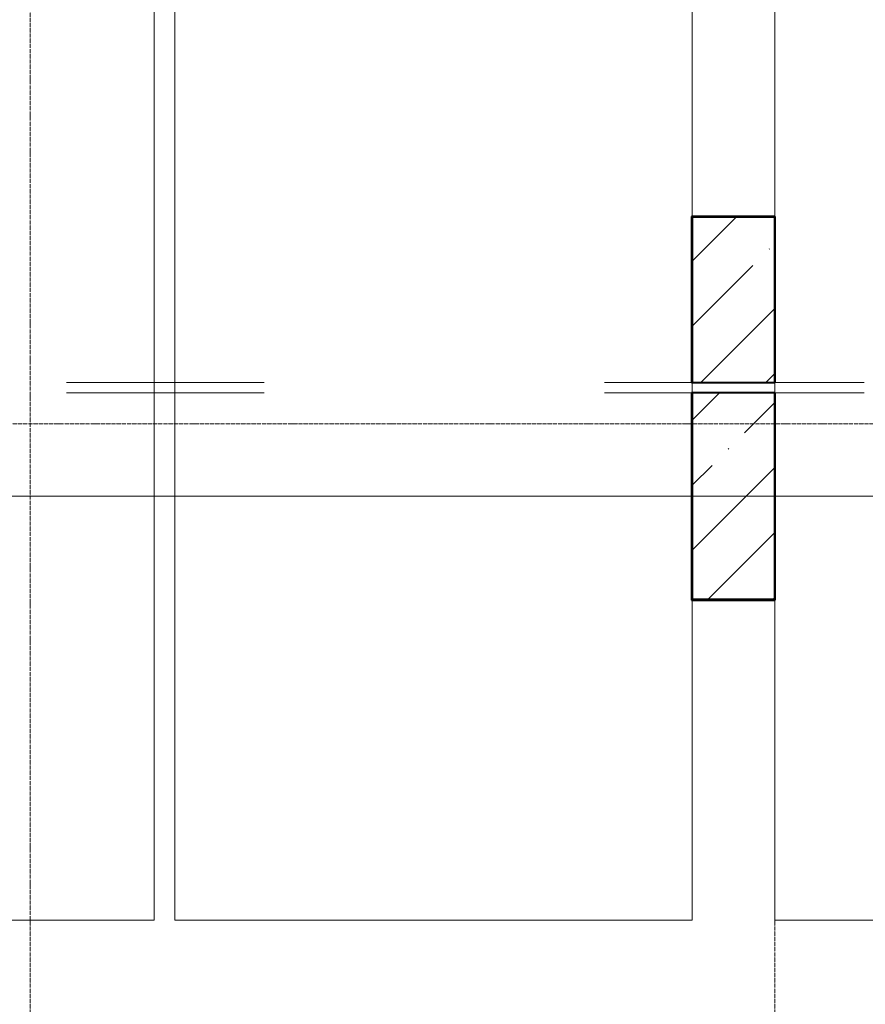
# Model space of a CAD drawing. Header units: millimetres. Extents: x 2069 to 83669, y 801 to 118701.
# Tile 67 of 145: x 39007 to 43094, y 37548 to 42308. Entities that reach past the tile are written whole.
import ezdxf

# ---------------------------------------------------------------- set-up
doc = ezdxf.new("R2010")
doc.units = ezdxf.units.MM
doc.linetypes.add('ADSK_Линия сетки', pattern=[25, 20, -2.5, 0, -2.5])
doc.linetypes.add('ADSK_Линия сетки_2_', pattern=[25, 20, -2.5, 0, -2.5])
for name, color, linetype, lineweight in [('Несущие колонны', 7, 'Continuous', 18), ('Оси', 7, 'Continuous', 9), ('Парковка', 7, 'Continuous', 18), ('Перекрытия', 7, 'Continuous', 18), ('Стены разрез', 7, 'Continuous', 40)]:
    doc.layers.add(name, color=color, linetype=linetype, lineweight=lineweight)

# ---------------------------------------------------------------- blocks, each defined once
blk = doc.blocks.new('199_Парковочные места 3 класса и МГН - Средний класс-V31-Оборудование_B2_-11_400__На лист секция 6_-11_400')
at = {"layer": 'Парковка', "color": 253, "true_color": 0xaaaaaa}
for p, q in [((0, 5300), (0, 3400)), ((0, 2600), (0, 2550)), ((0, 1550), (0, 0)), ((0, 0), (2500, 0))]:
    blk.add_line(p, q, dxfattribs=at)
blk = doc.blocks.new('199_Парковочные места 3 класса и МГН - Средний класс-V33-Оборудование_B2_-11_400__На лист секция 6_-11_400')
at = {"layer": 'Парковка', "color": 253, "true_color": 0xaaaaaa}
for p, q in [((0, 5275), (0, 0)), ((2500, 3400), (2500, 5275)), ((2500, 2550), (2500, 2600)), ((2500, 0), (2500, 1550)), ((0, 0), (2500, 0))]:
    blk.add_line(p, q, dxfattribs=at)
blk = doc.blocks.new('199_Парковочные места 3 класса и МГН - Средний класс-V34-Оборудование_B2_-11_400__На лист секция 6_-11_400')
at = {"layer": 'Парковка', "color": 253, "true_color": 0xaaaaaa}
for p, q in [((2500, 0), (2500, 5275)), ((0, 0), (2500, 0))]:
    blk.add_line(p, q, dxfattribs=at)
blk = doc.blocks.new('135_SLK_GD_AR_rvt-1-Оборудование_B2_-11_400__На лист секция 6_-11_400')
at = {"layer": 'Перекрытия', "color": 253, "true_color": 0xaaaaaa}
for p, q in [((-13019033.6, -9250300.3), (-13018078.1, -9250300.3)), ((-13016433.6, -9250300.3), (-13016009.7, -9250300.3)), ((-13015609.7, -9250300.3), (-13015178.1, -9250300.3)), ((-13018078.1, -9250350.3), (-13019033.6, -9250350.3)), ((-13016009.7, -9250350.3), (-13016433.6, -9250350.3)), ((-13015178.1, -9250350.3), (-13015609.7, -9250350.3))]:
    blk.add_line(p, q, dxfattribs=at)
at = {"layer": 'Стены разрез', "color": 253, "true_color": 0xaaaaaa}
for p, q in [((-13016009.7, -9249498.3), (-13016011.7, -9249498.3)), ((-13016011.7, -9249498.3), (-13016011.7, -9250300.3)), ((-13015607.7, -9249498.3), (-13016009.7, -9249498.3)), ((-13015607.7, -9249500.3), (-13015607.7, -9249498.3)), ((-13015607.7, -9250300.3), (-13015607.7, -9249500.3)), ((-13016011.7, -9250300.3), (-13016009.7, -9250300.3)), ((-13015609.7, -9250300.3), (-13015607.7, -9250300.3)), ((-13016009.7, -9250350.3), (-13016011.7, -9250350.3)), ((-13016011.7, -9250350.3), (-13016011.7, -9251352.3)), ((-13016009.7, -9251350.3), (-13016009.7, -9250350.3)), ((-13015609.7, -9250350.3), (-13015609.7, -9251350.3)), ((-13015607.7, -9250350.3), (-13015609.7, -9250350.3)), ((-13015607.7, -9251352.3), (-13015607.7, -9250350.3)), ((-13016011.7, -9251352.3), (-13016009.7, -9251352.3)), ((-13015609.7, -9251350.3), (-13016009.7, -9251350.3)), ((-13016009.7, -9251352.3), (-13015609.7, -9251352.3)), ((-13015609.7, -9251352.3), (-13015607.7, -9251352.3))]:
    blk.add_line(p, q, dxfattribs=at)
at = {"layer": 'Парковка', "color": 253, "lineweight": 18, "true_color": 0xaaaaaa}
for name, p in [('199_Парковочные места 3 класса и МГН - Средний класс-V34-Оборудование_B2_-11_400__На лист секция 6_-11_400', (-13021109.7, -9252900.3)), ('199_Парковочные места 3 класса и МГН - Средний класс-V33-Оборудование_B2_-11_400__На лист секция 6_-11_400', (-13018509.7, -9252900.3)), ('199_Парковочные места 3 класса и МГН - Средний класс-V31-Оборудование_B2_-11_400__На лист секция 6_-11_400', (-13015609.7, -9252900.3))]:
    blk.add_blockref(name, p, dxfattribs=at)
blk = doc.blocks.new('135_SLK_GD_KR_rvt-1-Оборудование_B2_-11_400__На лист секция 6_-11_400')
at = {"layer": 'Несущие колонны', "lineweight": 9, "true_color": 0xaaaaaa}
h = blk.add_hatch(dxfattribs=at)
h.set_pattern_fill('FP_6', color=253, style=0, pattern_type=2)
h.set_pattern_definition([(45, (0, 0), (-314.308964, 314.308964), []), (45, (314.3, 0), (-314.308964, 314.308964), [555.625, -111.125, 3.353, -107.772])])
h.paths.add_polyline_path([(-13015645.6, -9251350.3), (-13015609.7, -9251350.3), (-13015609.7, -9250350.3), (-13016009.7, -9250350.3), (-13016009.7, -9251350.3)])
at = {"layer": 'Несущие колонны', "color": 253, "lineweight": 40, "true_color": 0xaaaaaa}
for p, q in [((-13015609.7, -9250350.3), (-13016009.7, -9250350.3)), ((-13016009.7, -9250350.3), (-13016009.7, -9251350.3)), ((-13015609.7, -9251350.3), (-13015609.7, -9250350.3)), ((-13016009.7, -9251350.3), (-13015609.7, -9251350.3))]:
    blk.add_line(p, q, dxfattribs=at)
at = {"layer": 'Оси', "color": 254, "linetype": 'ADSK_Линия сетки_2_', "true_color": 0xe5e5e5}
blk.add_line((-13054512.4, -9250850.3), (-12976778.8, -9250850.3), dxfattribs=at)
blk = doc.blocks.new('Бетон-Прямоугольная-Колонна - CLM_Подземные этажи_В60-400х800-V98-Оборудование_B2_-11_400__На лист секция 6_-11_400')
at = {"layer": 'Несущие колонны', "lineweight": 9, "true_color": 0xaaaaaa}
h = blk.add_hatch(dxfattribs=at)
h.set_pattern_fill('FP_64', color=253, style=0, pattern_type=2)
h.set_pattern_definition([(45, (13015809.66, 9249900.3), (-314.308964, 314.308964), []), (45, (13016123.97, 9249900.3), (-314.308964, 314.308964), [555.625, -111.125, 3.353, -107.772])])
h.paths.add_polyline_path([(200, -400), (200, 400), (-200, 400), (-200, -400), (164.1, -400)])
at = {"layer": 'Несущие колонны', "color": 253, "lineweight": 40, "true_color": 0xaaaaaa}
for p, q in [((200, 400), (-200, 400)), ((-200, 400), (-200, -400)), ((200, -400), (200, 400)), ((-200, -400), (200, -400))]:
    blk.add_line(p, q, dxfattribs=at)
blk = doc.blocks.new('135_SLK_K1-2-3_KR_rvt-1-Оборудование_B2_-11_400__На лист секция 6_-11_400')
at = {"layer": 'Несущие колонны', "color": 254, "lineweight": 18, "true_color": 0xd4d4d4}
blk.add_blockref('Бетон-Прямоугольная-Колонна - CLM_Подземные этажи_В60-400х800-V98-Оборудование_B2_-11_400__На лист секция 6_-11_400', (-13015809.7, -9249900.3), dxfattribs=at)
blk = doc.blocks.new('A$C946fac60')
at = {"layer": 'Оси', "color": 253, "linetype": 'ADSK_Линия сетки', "true_color": 0xaaaaaa}
for p, q in [((36102.7, 800), (36102.7, 90869.8)), ((39702.7, 800), (39702.7, 90869.8)), ((78533.6, 17531.6), (800, 17531.6)), ((78533.6, 17181.6), (800, 17181.6))]:
    blk.add_line(p, q, dxfattribs=at)
at = {"lineweight": 5}
for name in ['135_SLK_GD_KR_rvt-1-Оборудование_B2_-11_400__На лист секция 6_-11_400', '135_SLK_GD_AR_rvt-1-Оборудование_B2_-11_400__На лист секция 6_-11_400', '135_SLK_K1-2-3_KR_rvt-1-Оборудование_B2_-11_400__На лист секция 6_-11_400']:
    blk.add_blockref(name, (13055312.4, 9268031.9), dxfattribs=at)

msp = doc.modelspace()

# ---------------------------------------------------------------- block references
msp.add_blockref('A$C946fac60', (2954.3, 22822.3))

doc.saveas('drawing.dxf')
